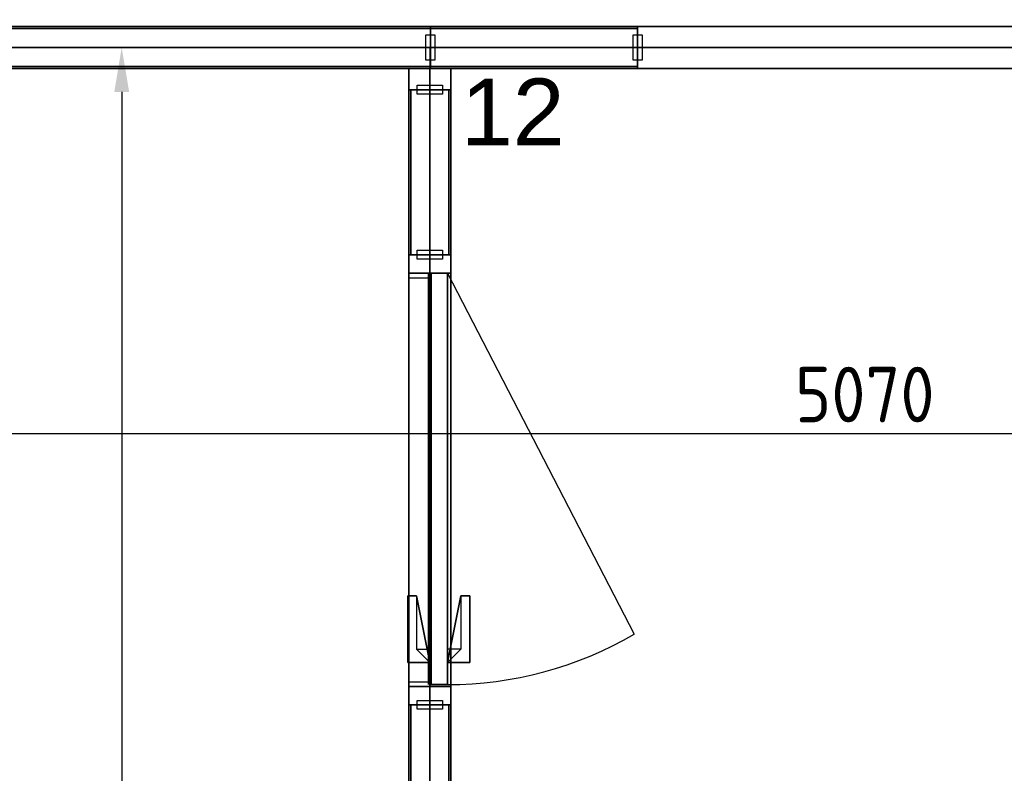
# Model space of a CAD drawing. Extents: x 3176 to 58266, y 1852 to 38199.
# Tile 230 of 256: x 49426 to 51643, y 28695 to 30391. Entities that reach past the tile are written whole.
import ezdxf
from ezdxf.enums import TextEntityAlignment as Align

# ---------------------------------------------------------------- set-up
doc = ezdxf.new("R2010")
doc.units = 0
doc.header["$LTSCALE"] = 50
doc.header["$PDSIZE"] = -5
doc.linetypes.add('HIDDEN2', pattern=[4.7625, 3.175, -1.5875])
doc.linetypes.add('Onderlegger 1e verdieping$0$stramien', pattern=[22.225, 12.7, -3.175, 3.175, -3.175])
doc.layers.get('0').update_dxf_attribs({"linetype": 'CONTINUOUS'})
doc.layers.get('DEFPOINTS').update_dxf_attribs({"linetype": 'CONTINUOUS'})
for name, color, linetype in [('AS-A38--_F----5', 2, 'CONTINUOUS'), ('AS-A38--_F---4-', 9, 'CONTINUOUS'), ('AS-A38-L_F----5', 7, 'CONTINUOUS'), ('AS-I38-E_F----5_Deuren', 7, 'CONTINUOUS'), ('AS-I38-M_F----5_Deurmodulen', 7, 'CONTINUOUS'), ('AS-I38-M_F----5_Muuraansluitingen', 7, 'CONTINUOUS'), ('AS-I38-M_F----5_Wandmodulen', 7, 'CONTINUOUS'), ('AS-L32--_F----5', 84, 'CONTINUOUS'), ('AS-L32--_F---4-', 84, 'CONTINUOUS'), ('AS-L32--_F-23--', 84, 'CONTINUOUS'), ('AS-L32--_F123--', 84, 'CONTINUOUS'), ('AS-L38--', 7, 'CONTINUOUS'), ('AS-L38--_F----5', 7, 'CONTINUOUS'), ('AS-L38--_F---4-', 7, 'CONTINUOUS'), ('AS-L38--_F-23--', 3, 'CONTINUOUS'), ('AS-L38--_F1----', 2, 'CONTINUOUS'), ('AS-L38--_F1-----', 2, 'CONTINUOUS'), ('AS-L38--_F123--', 7, 'CONTINUOUS'), ('AS-L38GL_F---4-', 2, 'CONTINUOUS'), ('AS-L38GL_F123--', 3, 'CONTINUOUS'), ('AS-M38--_F123--_Wandlengte', 1, 'CONTINUOUS'), ('AS-T38--_F----5', 7, 'CONTINUOUS'), ('IWTEKST', 2, 'CONTINUOUS')]:
    doc.layers.add(name, color=color, linetype=linetype)
doc.layers.add('AS-I38-1_F----5', color=2, linetype='CONTINUOUS', plot=False)
doc.layers.add('IWHARTWAND', color=6, linetype='CONTINUOUS', plot=False)
doc.layers.add('Onderlegger 1e verdieping$0$S-GRID', color=8, linetype='CONTINUOUS', lineweight=18)
doc.styles.get("Standard").update_dxf_attribs({"font": 'isocp.shx'})
doc.dimstyles.new('CWall_F2_Wandlengte', dxfattribs={"dimscale": 50, "dimtxt": 2.5, "dimasz": 2, "dimexe": 1, "dimexo": 1, "dimgap": 0.5, "dimtad": 1, "dimdec": 0, "dimdsep": 46, "dimtxsty": 'Standard', "dimcen": 2.5, "dimclrt": 2, "dimadec": 0, "dimazin": 0, "dimtfac": 1, "dimtdec": 0, "dimtix": 1, "dimtmove": 2, "dimatfit": 0, "dimfxl": 0, "dimtolj": 1, "dimtzin": 0, "dimarcsym": 0})
pattern_1 = [(60, (160, 370), (-43300, 25000), [300, -50000]), (60, (230, 444), (-43300, 25000), [100, -50000]), (60, (187, 470), (-43300, 25000), [100, -50000]), (150, (320, 450), (-25000, -43300), [200, -50000])]
pattern_2 = [(60, (160, 1230), (-43300, 25000), [300, -50000]), (60, (230, 1304), (-43300, 25000), [100, -50000]), (60, (187, 1330), (-43300, 25000), [100, -50000]), (150, (320, 1310), (-25000, -43300), [200, -50000])]
pattern_3 = [(0, (233.25, 1360), (29.766, 59.531), [0, -59.531])]
pattern_4 = [(60, (160, 2090), (-43300, 25000), [300, -50000]), (60, (230, 2164), (-43300, 25000), [100, -50000]), (60, (187, 2190), (-43300, 25000), [100, -50000]), (150, (320, 2170), (-25000, -43300), [200, -50000])]
pattern_5 = [(60, (110, 2090), (-43300, 25000), [300, -50000]), (60, (180, 2164), (-43300, 25000), [100, -50000]), (60, (140, 2190), (-43300, 25000), [100, -50000]), (150, (270, 2170), (-25000, -43300), [200, -50000])]
pattern_6 = [(0, (185.75, 1360), (29.766, 59.531), [0, -59.531])]
pattern_7 = [(60, (110, 1230), (-43300, 25000), [300, -50000]), (60, (180, 1304), (-43300, 25000), [100, -50000]), (60, (140, 1330), (-43300, 25000), [100, -50000]), (150, (270, 1310), (-25000, -43300), [200, -50000])]
pattern_8 = [(60, (110, 370), (-43300, 25000), [300, -50000]), (60, (180, 444), (-43300, 25000), [100, -50000]), (60, (140, 470), (-43300, 25000), [100, -50000]), (150, (270, 450), (-25000, -43300), [200, -50000])]
pattern_9 = [(60, (793, 2090), (-43300, 25000), [300, -50000]), (60, (865, 2164), (-43300, 25000), [100, -50000]), (60, (820, 2190), (-43300, 25000), [100, -50000]), (150, (955, 2170), (-25000, -43300), [200, -50000])]
pattern_10 = [(0, (868.25, 1360), (29.7656, 59.5312), [0, -59.5312])]
pattern_11 = [(60, (793, 1230), (-43300, 25000), [300, -50000]), (60, (865, 1304), (-43300, 25000), [100, -50000]), (60, (820, 1330), (-43300, 25000), [100, -50000]), (150, (955, 1310), (-25000, -43300), [200, -50000])]
pattern_12 = [(60, (793, 370), (-43300, 25000), [300, -50000]), (60, (865, 444), (-43300, 25000), [100, -50000]), (60, (820, 470), (-43300, 25000), [100, -50000]), (150, (955, 450), (-25000, -43300), [200, -50000])]
pattern_13 = [(60, (686, 370), (-43300, 25000), [300, -50000]), (60, (760, 444), (-43300, 25000), [100, -50000]), (60, (714, 470), (-43300, 25000), [100, -50000]), (150, (850, 450), (-25000, -43300), [200, -50000])]
pattern_14 = [(60, (686, 1230), (-43300, 25000), [300, -50000]), (60, (760, 1304), (-43300, 25000), [100, -50000]), (60, (714, 1330), (-43300, 25000), [100, -50000]), (150, (850, 1310), (-25000, -43300), [200, -50000])]
pattern_15 = [(0, (761, 1360), (29.7656, 59.5312), [0, -59.5312])]
pattern_16 = [(60, (686, 2090), (-43300, 25000), [300, -50000]), (60, (760, 2164), (-43300, 25000), [100, -50000]), (60, (714, 2190), (-43300, 25000), [100, -50000]), (150, (850, 2170), (-25000, -43300), [200, -50000])]

# ---------------------------------------------------------------- blocks, each defined once
blk = doc.blocks.new('Onderlegger 1e verdieping')
at = {"layer": 'Onderlegger 1e verdieping$0$S-GRID', "linetype": 'Onderlegger 1e verdieping$0$stramien'}
blk.add_line((3176.5, 30328.2), (55473.5, 30328.2), dxfattribs=at)
blk = doc.blocks.new('WandNr5o_CTA01')
at = {"layer": 'AS-T38--_F----5', "color": 0, "linetype": 'ByBlock'}
blk.add_circle((0, -18), 2.5, dxfattribs=at)
blk.add_attdef('WANDNR', text='', height=2.5, dxfattribs=at).set_placement((0, -18), align=Align.MIDDLE)
blk = doc.blocks.new('BvnAans-_CTA01')
at = {"layer": 'AS-L38--_F----5', "color": 0, "invisible_edges": 10}
blk.add_3dface([(0, 0), (1, 0), (1, 0, 1), (0, 0, 1)], dxfattribs=at)
at = {"layer": 'AS-L38--_F---4-', "invisible_edges": 10}
for points in [[(0, 0.5), (1, 0.5), (1, 0.5, 1), (0, 0.5, 1)], [(0, -0.5), (1, -0.5), (1, -0.5, 1), (0, -0.5, 1)]]:
    blk.add_3dface(points, dxfattribs=at)
at = {"layer": 'AS-L38--_F---4-'}
blk.add_3dface([(0, -0.5, 1), (0, 0.5, 1), (1, 0.5, 1), (1, -0.5, 1)], dxfattribs=at)
blk = doc.blocks.new('OndrAans_CTA01')
at = {"layer": 'AS-L38--_F----5', "color": 0, "invisible_edges": 10}
blk.add_3dface([(0, 0), (1, 0), (1, 0, 1), (0, 0, 1)], dxfattribs=at)
at = {"layer": 'AS-L38--_F---4-', "invisible_edges": 10}
for points in [[(0, 0.5), (1, 0.5), (1, 0.5, 1), (0, 0.5, 1)], [(0, -0.5), (1, -0.5), (1, -0.5, 1), (0, -0.5, 1)]]:
    blk.add_3dface(points, dxfattribs=at)
at = {"layer": 'AS-L38--_F123--', "color": 0}
blk.add_3dface([(0, -0.5), (1, -0.5), (1, 0.5), (0, 0.5)], dxfattribs=at)
blk = doc.blocks.new('Q0WDSTL-_CTA01')
at = {"layer": 'AS-L38--_F-23--'}
for p, q in [((0, 0.3), (0, 0.5)), ((0, -0.3), (0, -0.5))]:
    blk.add_line(p, q, dxfattribs=at)
at = {"layer": 'AS-L38--_F-23--', "color": 1}
blk.add_lwpolyline([(0, 0.3), (1, 0.3), (1, -0.3), (0, -0.3)], dxfattribs=at)
at = {"layer": 'AS-L38--_F1-----'}
blk.add_lwpolyline([(0, 0.5), (0, -0.5)], dxfattribs=at)
blk = doc.blocks.new('QPGLAS--_CTA01')
at = {"layer": 'AS-L38--_F----5', "color": 0}
blk.add_3dface([(0, 0), (1, 0), (1, 0, 1), (0, 0, 1)], dxfattribs=at)
at = {"layer": 'AS-L38GL_F123--'}
blk.add_line((0, 0), (1, 0), dxfattribs=at)
at = {"layer": 'AS-L38GL_F---4-'}
mesh = blk.add_polymesh((6, 3), dxfattribs=at)
for k, corner in enumerate([(1, -0.45, 1), (1, -0.45), (1, -0.45), (0, -0.45, 1), (0, -0.45), (0, -0.45), (0, 0.45, 1), (0, 0.45), (0, -0.45), (1, 0.45, 1), (1, 0.45), (1, -0.45), (1, 0.45, 1), (1, 0.45, 1), (1, -0.45, 1), (0, 0.45, 1), (0, 0.45, 1), (0, -0.45, 1)]):
    mesh.set_mesh_vertex(divmod(k, 3), corner)
blk = doc.blocks.new('O4------_CTA01')
blk.add_blockref('QPGLAS--_CTA01', (0, 0))
blk = doc.blocks.new('QWND96--_CTA01')
at = {"layer": 'AS-A38--_F----5', "extrusion": (0, -1, 0)}
h = blk.add_hatch(dxfattribs=at)
h.set_pattern_fill('GLAS2', color=256, scale=50, angle=60, style=0, pattern_type=2)
h.set_pattern_definition(pattern_1)
h.paths.add_polyline_path([(0, 60), (466.5, 60), (466.5, 940), (0, 940)])
h = blk.add_hatch(dxfattribs=at)
h.set_pattern_fill('GLAS2', color=256, scale=50, angle=60, style=0, pattern_type=2)
h.set_pattern_definition(pattern_2)
h.paths.add_polyline_path([(0, 940), (466.5, 940), (466.5, 1780), (0, 1780)])
h = blk.add_hatch(dxfattribs=at)
h.set_pattern_fill('GLAS2', color=256, scale=50, angle=60, style=0, pattern_type=2)
h.set_pattern_definition(pattern_4)
h.paths.add_polyline_path([(0, 1780), (466.5, 1780), (466.5, 2660), (0, 2660)])
h = blk.add_hatch(dxfattribs=at)
h.set_pattern_fill('DOTS', color=256, scale=37.5, style=0)
h.set_pattern_definition(pattern_3)
h.paths.add_polyline_path([(10, 950), (456.5, 950), (456.5, 1770), (10, 1770)])
at = {"layer": 'AS-A38--_F---4-', "extrusion": (0, -1, 0)}
h = blk.add_hatch(dxfattribs=at)
h.set_pattern_fill('GLAS2', color=256, scale=50, angle=60, style=0, pattern_type=2)
h.set_pattern_definition(pattern_4)
h.paths.add_polyline_path([(0, 1780), (466.5, 1780), (466.5, 2660), (0, 2660)])
h = blk.add_hatch(dxfattribs=at)
h.set_pattern_fill('GLAS2', color=256, scale=50, angle=60, style=0, pattern_type=2)
h.set_pattern_definition(pattern_2)
h.paths.add_polyline_path([(0, 940), (466.5, 940), (466.5, 1780), (0, 1780)])
h = blk.add_hatch(dxfattribs=at)
h.set_pattern_fill('GLAS2', color=256, scale=50, angle=60, style=0, pattern_type=2)
h.set_pattern_definition(pattern_1)
h.paths.add_polyline_path([(0, 60), (466.5, 60), (466.5, 940), (0, 940)])
h = blk.add_hatch(dxfattribs=at)
h.set_pattern_fill('DOTS', color=256, scale=37.5, style=0)
h.set_pattern_definition(pattern_3)
h.paths.add_polyline_path([(10, 950), (456.5, 950), (456.5, 1770), (10, 1770)])
h = blk.add_hatch(dxfattribs=at)
h.set_pattern_fill('GLAS2', color=256, scale=50, angle=60, style=0, pattern_type=2)
h.set_pattern_definition(pattern_4)
h.paths.add_polyline_path([(0, 1780), (466.5, 1780), (466.5, 2660), (0, 2660)])
h = blk.add_hatch(dxfattribs=at)
h.set_pattern_fill('GLAS2', color=256, scale=50, angle=60, style=0, pattern_type=2)
h.set_pattern_definition(pattern_2)
h.paths.add_polyline_path([(0, 940), (466.5, 940), (466.5, 1780), (0, 1780)])
h = blk.add_hatch(dxfattribs=at)
h.set_pattern_fill('GLAS2', color=256, scale=50, angle=60, style=0, pattern_type=2)
h.set_pattern_definition(pattern_1)
h.paths.add_polyline_path([(0, 60), (466.5, 60), (466.5, 940), (0, 940)])
h = blk.add_hatch(dxfattribs=at)
h.set_pattern_fill('DOTS', color=256, scale=37.5, style=0)
h.set_pattern_definition(pattern_3)
h.paths.add_polyline_path([(10, 950), (456.5, 950), (456.5, 1770), (10, 1770)])
at = {"layer": 'DEFPOINTS'}
blk.add_point((0, 0, 2700), dxfattribs=at)
at = {"layer": 'AS-L38--', "yscale": 95}
for name, p, xscale, zscale in [('BvnAans-_CTA01', (0, 0, 2660), 466.5, 40), ('OndrAans_CTA01', (0, 0), 466.5, 60), ('Q0WDSTL-_CTA01', (0, 0), 10, 10), ('O4------_CTA01', (0, 0, 1780), 466.5, 880), ('O4------_CTA01', (0, 0, 940), 466.5, 840), ('O4------_CTA01', (0, 0, 60), 466.5, 880)]:
    blk.add_blockref(name, p, dxfattribs=dict(at, xscale=xscale, zscale=zscale))
at = {"layer": 'AS-L38--', "xscale": 10, "yscale": 95, "zscale": 10, "rotation": 180}
blk.add_blockref('Q0WDSTL-_CTA01', (466.5, 0), dxfattribs=at)
at = {"layer": 'AS-I38-1_F----5', "extrusion": (0, -1, 0)}
blk.add_text('2', height=90, dxfattribs=at).set_placement((40, 130))
at = {"layer": 'AS-I38-M_F----5_Wandmodulen', "extrusion": (0, -1, 0)}
blk.add_text('GH', height=125, rotation=90, dxfattribs=at).set_placement((233.2, 2750), align=Align.MIDDLE_LEFT)
blk = doc.blocks.new('QWND97--_CTA01')
at = {"layer": 'AS-A38--_F----5', "extrusion": (0, -1, 0)}
h = blk.add_hatch(dxfattribs=at)
h.set_pattern_fill('GLAS2', color=256, scale=50, angle=60, style=0, pattern_type=2)
h.set_pattern_definition(pattern_5)
h.paths.add_polyline_path([(0, 1780), (371.5, 1780), (371.5, 2660), (0, 2660)])
h = blk.add_hatch(dxfattribs=at)
h.set_pattern_fill('GLAS2', color=256, scale=50, angle=60, style=0, pattern_type=2)
h.set_pattern_definition(pattern_7)
h.paths.add_polyline_path([(0, 940), (371.5, 940), (371.5, 1780), (0, 1780)])
h = blk.add_hatch(dxfattribs=at)
h.set_pattern_fill('GLAS2', color=256, scale=50, angle=60, style=0, pattern_type=2)
h.set_pattern_definition(pattern_8)
h.paths.add_polyline_path([(0, 60), (371.5, 60), (371.5, 940), (0, 940)])
h = blk.add_hatch(dxfattribs=at)
h.set_pattern_fill('DOTS', color=256, scale=37.5, style=0)
h.set_pattern_definition(pattern_6)
h.paths.add_polyline_path([(10, 950), (361.5, 950), (361.5, 1770), (10, 1770)])
at = {"layer": 'AS-A38--_F---4-', "extrusion": (0, -1, 0)}
h = blk.add_hatch(dxfattribs=at)
h.set_pattern_fill('GLAS2', color=256, scale=50, angle=60, style=0, pattern_type=2)
h.set_pattern_definition(pattern_5)
h.paths.add_polyline_path([(0, 1780), (371.5, 1780), (371.5, 2660), (0, 2660)])
h = blk.add_hatch(dxfattribs=at)
h.set_pattern_fill('GLAS2', color=256, scale=50, angle=60, style=0, pattern_type=2)
h.set_pattern_definition(pattern_7)
h.paths.add_polyline_path([(0, 940), (371.5, 940), (371.5, 1780), (0, 1780)])
h = blk.add_hatch(dxfattribs=at)
h.set_pattern_fill('GLAS2', color=256, scale=50, angle=60, style=0, pattern_type=2)
h.set_pattern_definition(pattern_8)
h.paths.add_polyline_path([(0, 60), (371.5, 60), (371.5, 940), (0, 940)])
h = blk.add_hatch(dxfattribs=at)
h.set_pattern_fill('DOTS', color=256, scale=37.5, style=0)
h.set_pattern_definition(pattern_6)
h.paths.add_polyline_path([(10, 950), (361.5, 950), (361.5, 1770), (10, 1770)])
h = blk.add_hatch(dxfattribs=at)
h.set_pattern_fill('GLAS2', color=256, scale=50, angle=60, style=0, pattern_type=2)
h.set_pattern_definition(pattern_5)
h.paths.add_polyline_path([(0, 1780), (371.5, 1780), (371.5, 2660), (0, 2660)])
h = blk.add_hatch(dxfattribs=at)
h.set_pattern_fill('GLAS2', color=256, scale=50, angle=60, style=0, pattern_type=2)
h.set_pattern_definition(pattern_7)
h.paths.add_polyline_path([(0, 940), (371.5, 940), (371.5, 1780), (0, 1780)])
h = blk.add_hatch(dxfattribs=at)
h.set_pattern_fill('GLAS2', color=256, scale=50, angle=60, style=0, pattern_type=2)
h.set_pattern_definition(pattern_8)
h.paths.add_polyline_path([(0, 60), (371.5, 60), (371.5, 940), (0, 940)])
h = blk.add_hatch(dxfattribs=at)
h.set_pattern_fill('DOTS', color=256, scale=37.5, style=0)
h.set_pattern_definition(pattern_6)
h.paths.add_polyline_path([(10, 950), (361.5, 950), (361.5, 1770), (10, 1770)])
at = {"layer": 'DEFPOINTS'}
blk.add_point((0, 0, 2700), dxfattribs=at)
at = {"layer": 'AS-L38--', "yscale": 95}
for name, p, xscale, zscale in [('BvnAans-_CTA01', (0, 0, 2660), 371.5, 40), ('OndrAans_CTA01', (0, 0), 371.5, 60), ('Q0WDSTL-_CTA01', (0, 0), 10, 10), ('O4------_CTA01', (0, 0, 940), 371.5, 840), ('O4------_CTA01', (0, 0, 1780), 371.5, 880), ('O4------_CTA01', (0, 0, 60), 371.5, 880)]:
    blk.add_blockref(name, p, dxfattribs=dict(at, xscale=xscale, zscale=zscale))
at = {"layer": 'AS-L38--', "xscale": 10, "yscale": 95, "zscale": 10, "rotation": 180}
blk.add_blockref('Q0WDSTL-_CTA01', (371.5, 0), dxfattribs=at)
at = {"layer": 'AS-I38-1_F----5', "extrusion": (0, -1, 0)}
blk.add_text('1', height=90, dxfattribs=at).set_placement((40, 130))
at = {"layer": 'AS-I38-M_F----5_Wandmodulen', "extrusion": (0, -1, 0)}
blk.add_text('GH', height=125, rotation=90, dxfattribs=at).set_placement((185.8, 2750), align=Align.MIDDLE_LEFT)
blk = doc.blocks.new('QSRT13--_CTA01')
at = {"layer": 'AS-L38--_F----5', "linetype": 'HIDDEN2'}
blk.add_line((0, 0), (0, 0, 2700), dxfattribs=at)
at = {"layer": 'AS-L38--_F----5', "invisible_edges": 4}
for points in [[(47.5, 0), (47.5, 0, 60), (95, 0, 60), (95, 0)], [(47.5, 0, 2660), (47.5, 0, 2700), (95, 0, 2700), (95, 0, 2660)]]:
    blk.add_3dface(points, dxfattribs=at)
at = {"layer": 'AS-L38--_F----5'}
blk.add_3dface([(47.5, 0, 60), (47.5, 0, 2660), (95, 0, 2660), (95, 0, 60)], dxfattribs=at)
at = {"layer": 'AS-L38--_F---4-', "invisible_edges": 4}
for points in [[(95, 47.5), (95, 47.5, 60), (47.5, 47.5, 60), (47.5, 47.5)], [(95, 47.5, 2660), (95, 47.5, 2700), (47.5, 47.5, 2700), (47.5, 47.5, 2660)], [(47.5, -47.5), (47.5, -47.5, 60), (95, -47.5, 60), (95, -47.5)], [(47.5, -47.5, 2660), (47.5, -47.5, 2700), (95, -47.5, 2700), (95, -47.5, 2660)]]:
    blk.add_3dface(points, dxfattribs=at)
at = {"layer": 'AS-L38--_F---4-'}
for points in [[(95, 47.5, 60), (95, 47.5, 2660), (47.5, 47.5, 2660), (47.5, 47.5, 60)], [(47.5, 47.5), (47.5, 47.5, 60), (47.5, -47.5, 60), (47.5, -47.5)], [(47.5, 47.5, 60), (47.5, 47.5, 2660), (47.5, -47.5, 2660), (47.5, -47.5, 60)], [(47.5, 47.5, 2660), (47.5, 47.5, 2700), (47.5, -47.5, 2700), (47.5, -47.5, 2660)], [(95, 47.5, 2700), (47.5, 47.5, 2700), (47.5, -47.5, 2700), (95, -47.5, 2700)], [(47.5, -47.5, 60), (47.5, -47.5, 2660), (95, -47.5, 2660), (95, -47.5, 60)]]:
    blk.add_3dface(points, dxfattribs=at)
at = {"layer": 'AS-L38--_F123--'}
blk.add_lwpolyline([(95, 47.5), (47.5, 47.5), (47.5, -47.5), (95, -47.5)], dxfattribs=at)
at = {"layer": 'DEFPOINTS'}
blk.add_point((0, 0, 2700), dxfattribs=at)
at = {"layer": 'AS-L38--', "xscale": 10, "yscale": 95, "zscale": 10, "rotation": 180}
blk.add_blockref('Q0WDSTL-_CTA01', (95, 0), dxfattribs=at)
at = {"layer": 'AS-I38-M_F----5_Muuraansluitingen', "extrusion": (0, -1, 0)}
blk.add_text('D12', height=125, rotation=90, dxfattribs=at).set_placement((0, 2750), align=Align.MIDDLE_LEFT)
blk = doc.blocks.new('3ADRDRP-_CTA01')
at = {"layer": 'AS-L38--_F----5', "color": 0}
blk.add_3dface([(0, 0), (1, 0), (1, 0, 1), (0, 0, 1)], dxfattribs=at)
at = {"layer": 'AS-L38--_F---4-'}
mesh = blk.add_polymesh((6, 3), dxfattribs=at)
for k, corner in enumerate([(1, -0.5, 1), (1, -0.5), (1, -0.5), (0, -0.5, 1), (0, -0.5), (0, -0.5), (0, 0.5, 1), (0, 0.5), (0, -0.5), (1, 0.5, 1), (1, 0.5), (1, -0.5), (1, 0.5, 1), (1, 0.5, 1), (1, -0.5, 1), (0, 0.5, 1), (0, 0.5, 1), (0, -0.5, 1)]):
    mesh.set_mesh_vertex(divmod(k, 3), corner)
blk = doc.blocks.new('Q0DRSTL-_CTA01')
at = {"layer": 'AS-L38--_F----5', "color": 0}
blk.add_3dface([(0, 0), (1, 0), (1, 0, 1), (0, 0, 1)], dxfattribs=at)
at = {"layer": 'AS-L38--_F-23--', "color": 0}
for p, q in [((0, 0.5), (0, 0.3)), ((1, 0.5), (1, 0)), ((1, 0), (1.25, 0)), ((0, -0.5), (0, -0.3))]:
    blk.add_line(p, q, dxfattribs=at)
for points in [[(1, 0.5), (0, 0.5)], [(0, -0.5), (1.25, -0.5), (1.25, 0)]]:
    blk.add_lwpolyline(points, dxfattribs=at)
at = {"layer": 'AS-L38--_F1----', "color": 0}
blk.add_lwpolyline([(0, -0.5), (1, -0.5), (1, 0.5), (0, 0.5)], close=True, dxfattribs=at)
at = {"layer": 'AS-L38--_F---4-'}
mesh = blk.add_polymesh((6, 3), dxfattribs=at)
for k, corner in enumerate([(1, -0.5, 1), (1, -0.5), (1, -0.5), (0, -0.5, 1), (0, -0.5), (0, -0.5), (0, 0.5, 1), (0, 0.5), (0, -0.5), (1, 0.5, 1), (1, 0.5), (1, -0.5), (1, 0.5, 1), (1, 0.5, 1), (1, -0.5, 1), (0, 0.5, 1), (0, 0.5, 1), (0, -0.5, 1)]):
    mesh.set_mesh_vertex(divmod(k, 3), corner)
blk = doc.blocks.new('ddch1---_CTA01')
at = {"layer": 'AS-L32--_F----5', "color": 1}
for p, q in [((0, 0.075), (1, 0.075, 0.5)), ((1, 0.075, 0.5), (0, 0.075, 1))]:
    blk.add_line(p, q, dxfattribs=at)
at = {"layer": 'AS-L32--_F----5', "color": 1, "linetype": 'HIDDEN2'}
for p, q in [((0, -0.075), (1, -0.075, 0.5)), ((1, -0.075, 0.5), (0, -0.075, 1))]:
    blk.add_line(p, q, dxfattribs=at)
at = {"layer": 'AS-L32--_F----5'}
blk.add_3dface([(0, 0), (0, 0, 1), (1, 0, 1), (1, 0)], dxfattribs=at)
at = {"layer": 'AS-L32--_F---4-'}
for points in [[(0, 1), (0, 1, 1), (1, 1, 1), (1, 1)], [(0, 1), (0, 0), (0, 0, 1), (0, 1, 1)], [(0, 0, 1), (0, 1, 1), (1, 1, 1), (1, 0, 1)], [(1, 1, 1), (1, 0, 1), (1, 0), (1, 1)], [(0, 0), (0, 0, 1), (1, 0, 1), (1, 0)]]:
    blk.add_3dface(points, dxfattribs=at)
at = {"layer": 'AS-L32--_F123--', "color": 1}
blk.add_line((0, 1), (0.8776, 11.4994), dxfattribs=at)
at = {"layer": 'AS-L32--_F123--'}
for p, q in [((1, 1), (0, 1)), ((0, 1), (0, 0)), ((1, 0), (1, 1)), ((0, 0), (1, 0))]:
    blk.add_line(p, q, dxfattribs=at)
at = {"layer": 'AS-L32--_F123--', "color": 1}
blk.add_ellipse((0, 1), major_axis=(0, 21.9), ratio=0.045662, start_param=-1.570796, end_param=-1.070796, dxfattribs=at)
at = {"layer": 'DEFPOINTS'}
blk.add_point((0, 0), dxfattribs=at)
blk.add_point((0, 0), dxfattribs=at)
blk = doc.blocks.new('KlnkRcht_CTA01')
at = {"layer": 'AS-L32--_F----5'}
blk.add_polyline3d([(-0.5, 0, -0.5), (0.5, 0, -0.5), (0.5, 0, 0.5), (-0.5, 0, 0.5)], close=True, dxfattribs=at)
at = {"layer": 'AS-L32--_F-23--'}
for p, q in [((0.3, -0.6, -0.5), (0.3, 0, -0.5)), ((0.5, 0, -0.5), (0.5, -1, -0.5)), ((-0.5, -1, -0.5), (-0.5, -0.6, -0.5)), ((-0.5, -0.6, -0.5), (0.3, -0.6, -0.5)), ((0.5, -1, -0.5), (-0.5, -1, -0.5))]:
    blk.add_line(p, q, dxfattribs=at)
at = {"layer": 'AS-L32--_F---4-'}
mesh = blk.add_polyface(dxfattribs=at)
corners = [(0.5, 0, -0.5), (0.5, -1, -0.5), (-0.5, -1, -0.5), (-0.5, -0.6, -0.5), (0.3, -0.6, -0.5), (0.3, 0, -0.5), (0.5, 0, 0.5), (0.5, -1, 0.5), (-0.5, -1, 0.5), (-0.5, -0.6, 0.5), (0.3, -0.6, 0.5), (0.3, 0, 0.5)]
mesh.append_faces([[corners[k] for k in face] for face in [(0, 1, 7, 6), (1, 2, 8, 7), (2, 3, 9, 8)]])
mesh.append_faces([[corners[k] for k in face] for face in [(6, 10, 11)]], dxfattribs={"vtx0": -1})
mesh.append_faces([[corners[k] for k in face] for face in [(6, 9, 10)]], dxfattribs={"vtx0": -1, "vtx2": -1})
mesh.append_faces([[corners[k] for k in face] for face in [(6, 7, 8, 9)]], dxfattribs={"vtx3": -1})
blk = doc.blocks.new('QDR-13--_CTA01')
at = {"layer": 'DEFPOINTS'}
blk.add_point((0, 0, 2700), dxfattribs=at)
at = {"layer": 'AS-L38--'}
for name, p, xscale, yscale, zscale in [('ddch1---_CTA01', (41.5, 0, 10), 926, 40, 2585), ('KlnkRcht_CTA01', (842.5, 40, 1050), 150, -50, 20), ('BvnAans-_CTA01', (0, 0, 2660), 1013, 95, 40), ('Q0WDSTL-_CTA01', (0, 0), 10, 95, 10), ('3ADRDRP-_CTA01', (0, 0, 2595), 1013, 95, 65), ('Q0DRSTL-_CTA01', (0, 0), 41.5, 95, 2595), ('Q0DRSTL-_CTA01', (1013, 0), -41.5, 95, 2595), ('KlnkRcht_CTA01', (842.5, 0, 1050), 150, 50, 20)]:
    blk.add_blockref(name, p, dxfattribs=dict(at, xscale=xscale, yscale=yscale, zscale=zscale))
at = {"layer": 'AS-L38--', "xscale": 10, "yscale": 95, "zscale": 10, "rotation": 180}
blk.add_blockref('Q0WDSTL-_CTA01', (1013, 0), dxfattribs=at)
at = {"layer": 'AS-I38-E_F----5_Deuren', "extrusion": (0, -1, 0)}
blk.add_text('926x2585', height=90, dxfattribs=at).set_placement((959, 175), align=Align.BOTTOM_RIGHT)
at = {"layer": 'AS-I38-M_F----5_Deurmodulen', "extrusion": (0, -1, 0)}
blk.add_text('DA', height=125, rotation=90, dxfattribs=at).set_placement((506.5, 2750), align=Align.MIDDLE_LEFT)
blk = doc.blocks.new('D1------_CTA01')
at = {"layer": 'AS-L38--_F----5', "color": 0}
blk.add_3dface([(0, 0), (1, 0), (1, 0, 1), (0, 0, 1)], dxfattribs=at)
at = {"layer": 'AS-L38--_F---4-'}
for points in [[(0, 0.5), (1, 0.5), (1, 0.5, 1), (0, 0.5, 1)], [(0, -0.5), (1, -0.5), (1, -0.5, 1), (0, -0.5, 1)]]:
    blk.add_3dface(points, dxfattribs=at)
blk = doc.blocks.new('QWND63--_CTA01')
at = {"layer": 'AS-A38--_F----5', "extrusion": (0, -1, 0)}
h = blk.add_hatch(dxfattribs=at)
h.set_pattern_fill('CROSS', color=256, scale=5, style=0)
h.set_pattern_definition([(0, (1024.875, 1150), (31.75, 31.75), [15.875, -47.625]), (90, (1032.812, 1142.062), (-31.75, 31.75), [15.875, -47.625])])
h.paths.add_polyline_path([(0, 940), (1366.5, 940), (1366.5, 1780)])
h = blk.add_hatch(dxfattribs=at)
h.set_pattern_fill('BRASS', color=256, scale=50, style=0)
h.set_pattern_definition([(0, (341.62, 1570), (0, 317.5), []), (0, (341.62, 1728.75), (0, 317.5), [158.75, -79.375])])
h.paths.add_polyline_path([(0, 940), (1366.5, 1780), (0, 1780)])
at = {"layer": 'AS-A38--_F---4-', "extrusion": (0, -1, 0)}
h = blk.add_hatch(dxfattribs=at)
h.set_pattern_fill('CROSS', color=256, scale=5, style=0)
h.set_pattern_definition([(0, (683.25, 1360), (31.75, 31.75), [15.875, -47.625]), (90, (691.188, 1352.062), (-31.75, 31.75), [15.875, -47.625])])
h.paths.add_polyline_path([(0, 940), (1366.5, 940), (1366.5, 1780), (0, 1780)])
h = blk.add_hatch(dxfattribs=at)
h.set_pattern_fill('BRASS', color=256, scale=50, style=0)
h.set_pattern_definition([(0, (683.25, 1360), (0, 317.5), []), (0, (683.25, 1518.75), (0, 317.5), [158.75, -79.375])])
h.paths.add_polyline_path([(0, 940), (1366.5, 940), (1366.5, 1780), (0, 1780)])
at = {"layer": 'AS-A38-L_F----5', "extrusion": (0, -1, 0)}
blk.add_line((0, 0, 940), (1366.5, 0, 1780), dxfattribs=at)
at = {"layer": 'DEFPOINTS'}
blk.add_point((0, 0, 2700), dxfattribs=at)
at = {"layer": 'AS-L38--', "yscale": 95}
for name, p, xscale, zscale in [('BvnAans-_CTA01', (0, 0, 2660), 1366.5, 40), ('OndrAans_CTA01', (0, 0), 1366.5, 60), ('Q0WDSTL-_CTA01', (0, 0), 10, 10), ('D1------_CTA01', (0, 0, 1780), 1366.5, 880), ('D1------_CTA01', (0, 0, 940), 1366.5, 840), ('D1------_CTA01', (0, 0, 60), 1366.5, 880)]:
    blk.add_blockref(name, p, dxfattribs=dict(at, xscale=xscale, zscale=zscale))
at = {"layer": 'AS-L38--', "xscale": 10, "yscale": 95, "zscale": 10, "rotation": 180}
blk.add_blockref('Q0WDSTL-_CTA01', (1366.5, 0), dxfattribs=at)
at = {"layer": 'AS-I38-1_F----5', "extrusion": (0, -1, 0)}
blk.add_text('3', height=90, dxfattribs=at).set_placement((40, 130))
at = {"layer": 'AS-I38-M_F----5_Wandmodulen', "extrusion": (0, -1, 0)}
blk.add_text('AH-Z2', height=125, rotation=90, dxfattribs=at).set_placement((683.2, 2750), align=Align.MIDDLE_LEFT)
blk = doc.blocks.new('*D256')
at = {"layer": 'AS-M38--_F123--_Wandlengte', "color": 0, "lineweight": -2}
for p, q in [((50299.6, 30328.2), (49605.8, 30328.2)), ((49655.8, 30228.2), (49655.8, 26762.2)), ((50299.6, 26662.2), (49605.8, 26662.2))]:
    blk.add_line(p, q, dxfattribs=at)
at = {"layer": 'AS-M38--_F123--_Wandlengte', "color": 0}
for points in [[(49639.1, 30228.2), (49672.5, 30228.2), (49655.8, 30328.2)], [(49639.1, 26762.2), (49672.5, 26762.2), (49655.8, 26662.2)]]:
    blk.add_solid(points, dxfattribs=at)
at = {"layer": 'DEFPOINTS', "color": 0}
for p in [(50349.6, 30328.2), (49655.8, 26662.2), (50349.6, 26662.2)]:
    blk.add_point(p, dxfattribs=at)
at = {"layer": 'AS-M38--_F123--_Wandlengte', "color": 2, "insert": (49542.2, 28009.1), "char_height": 125, "attachment_point": 5, "rotation": 90}
blk.add_mtext('\\A1;3666', dxfattribs=at)
blk = doc.blocks.new('QWND44--_CTA01')
at = {"layer": 'AS-A38--_F----5', "extrusion": (0, -1, 0)}
h = blk.add_hatch(dxfattribs=at)
h.set_pattern_fill('GLAS2', color=256, scale=50, angle=60, style=0, pattern_type=2)
h.set_pattern_definition(pattern_9)
h.paths.add_polyline_path([(0, 1780), (1736.5, 1780), (1736.5, 2660), (0, 2660)])
h = blk.add_hatch(dxfattribs=at)
h.set_pattern_fill('GLAS2', color=256, scale=50, angle=60, style=0, pattern_type=2)
h.set_pattern_definition(pattern_11)
h.paths.add_polyline_path([(0, 940), (1736.5, 940), (1736.5, 1780), (0, 1780)])
h = blk.add_hatch(dxfattribs=at)
h.set_pattern_fill('GLAS2', color=256, scale=50, angle=60, style=0, pattern_type=2)
h.set_pattern_definition(pattern_12)
h.paths.add_polyline_path([(0, 60), (1736.5, 60), (1736.5, 940), (0, 940)])
h = blk.add_hatch(dxfattribs=at)
h.set_pattern_fill('DOTS', color=256, scale=37.5, style=0)
h.set_pattern_definition(pattern_10)
h.paths.add_polyline_path([(10, 950), (1726.5, 950), (1726.5, 1770), (10, 1770)])
at = {"layer": 'AS-A38--_F---4-', "extrusion": (0, -1, 0)}
h = blk.add_hatch(dxfattribs=at)
h.set_pattern_fill('GLAS2', color=256, scale=50, angle=60, style=0, pattern_type=2)
h.set_pattern_definition(pattern_9)
h.paths.add_polyline_path([(0, 1780), (1736.5, 1780), (1736.5, 2660), (0, 2660)])
h = blk.add_hatch(dxfattribs=at)
h.set_pattern_fill('GLAS2', color=256, scale=50, angle=60, style=0, pattern_type=2)
h.set_pattern_definition(pattern_11)
h.paths.add_polyline_path([(0, 940), (1736.5, 940), (1736.5, 1780), (0, 1780)])
h = blk.add_hatch(dxfattribs=at)
h.set_pattern_fill('GLAS2', color=256, scale=50, angle=60, style=0, pattern_type=2)
h.set_pattern_definition(pattern_12)
h.paths.add_polyline_path([(0, 60), (1736.5, 60), (1736.5, 940), (0, 940)])
h = blk.add_hatch(dxfattribs=at)
h.set_pattern_fill('DOTS', color=256, scale=37.5, style=0)
h.set_pattern_definition(pattern_10)
h.paths.add_polyline_path([(10, 950), (1726.5, 950), (1726.5, 1770), (10, 1770)])
h = blk.add_hatch(dxfattribs=at)
h.set_pattern_fill('GLAS2', color=256, scale=50, angle=60, style=0, pattern_type=2)
h.set_pattern_definition(pattern_9)
h.paths.add_polyline_path([(0, 1780), (1736.5, 1780), (1736.5, 2660), (0, 2660)])
h = blk.add_hatch(dxfattribs=at)
h.set_pattern_fill('GLAS2', color=256, scale=50, angle=60, style=0, pattern_type=2)
h.set_pattern_definition(pattern_11)
h.paths.add_polyline_path([(0, 940), (1736.5, 940), (1736.5, 1780), (0, 1780)])
h = blk.add_hatch(dxfattribs=at)
h.set_pattern_fill('GLAS2', color=256, scale=50, angle=60, style=0, pattern_type=2)
h.set_pattern_definition(pattern_12)
h.paths.add_polyline_path([(0, 60), (1736.5, 60), (1736.5, 940), (0, 940)])
h = blk.add_hatch(dxfattribs=at)
h.set_pattern_fill('DOTS', color=256, scale=37.5, style=0)
h.set_pattern_definition(pattern_10)
h.paths.add_polyline_path([(10, 950), (1726.5, 950), (1726.5, 1770), (10, 1770)])
at = {"layer": 'DEFPOINTS'}
blk.add_point((0, 0, 2700), dxfattribs=at)
at = {"layer": 'AS-L38--', "yscale": 95}
for name, p, xscale, zscale in [('BvnAans-_CTA01', (0, 0, 2660), 1736.5, 40), ('OndrAans_CTA01', (0, 0), 1736.5, 60), ('Q0WDSTL-_CTA01', (0, 0), 10, 10), ('O4------_CTA01', (0, 0, 940), 1736.5, 840), ('O4------_CTA01', (0, 0, 1780), 1736.5, 880), ('O4------_CTA01', (0, 0, 60), 1736.5, 880)]:
    blk.add_blockref(name, p, dxfattribs=dict(at, xscale=xscale, zscale=zscale))
at = {"layer": 'AS-L38--', "xscale": 10, "yscale": 95, "zscale": 10, "rotation": 180}
blk.add_blockref('Q0WDSTL-_CTA01', (1736.5, 0), dxfattribs=at)
at = {"layer": 'AS-I38-1_F----5', "extrusion": (0, -1, 0)}
blk.add_text('3', height=90, dxfattribs=at).set_placement((40, 130))
at = {"layer": 'AS-I38-M_F----5_Wandmodulen', "extrusion": (0, -1, 0)}
blk.add_text('GH', height=125, rotation=90, dxfattribs=at).set_placement((868.2, 2750), align=Align.MIDDLE_LEFT)
blk = doc.blocks.new('QWND5---_CTA01')
at = {"layer": 'AS-A38--_F----5', "extrusion": (0, -1, 0)}
h = blk.add_hatch(dxfattribs=at)
h.set_pattern_fill('GLAS2', color=256, scale=50, angle=60, style=0, pattern_type=2)
h.set_pattern_definition(pattern_13)
h.paths.add_polyline_path([(0, 60), (1522, 60), (1522, 940), (0, 940)])
h = blk.add_hatch(dxfattribs=at)
h.set_pattern_fill('GLAS2', color=256, scale=50, angle=60, style=0, pattern_type=2)
h.set_pattern_definition(pattern_14)
h.paths.add_polyline_path([(0, 940), (1522, 940), (1522, 1780), (0, 1780)])
h = blk.add_hatch(dxfattribs=at)
h.set_pattern_fill('GLAS2', color=256, scale=50, angle=60, style=0, pattern_type=2)
h.set_pattern_definition(pattern_16)
h.paths.add_polyline_path([(0, 1780), (1522, 1780), (1522, 2660), (0, 2660)])
h = blk.add_hatch(dxfattribs=at)
h.set_pattern_fill('DOTS', color=256, scale=37.5, style=0)
h.set_pattern_definition(pattern_15)
h.paths.add_polyline_path([(10, 950), (1512, 950), (1512, 1770), (10, 1770)])
at = {"layer": 'AS-A38--_F---4-', "extrusion": (0, -1, 0)}
h = blk.add_hatch(dxfattribs=at)
h.set_pattern_fill('GLAS2', color=256, scale=50, angle=60, style=0, pattern_type=2)
h.set_pattern_definition(pattern_13)
h.paths.add_polyline_path([(0, 60), (1522, 60), (1522, 940), (0, 940)])
h = blk.add_hatch(dxfattribs=at)
h.set_pattern_fill('GLAS2', color=256, scale=50, angle=60, style=0, pattern_type=2)
h.set_pattern_definition(pattern_14)
h.paths.add_polyline_path([(0, 940), (1522, 940), (1522, 1780), (0, 1780)])
h = blk.add_hatch(dxfattribs=at)
h.set_pattern_fill('GLAS2', color=256, scale=50, angle=60, style=0, pattern_type=2)
h.set_pattern_definition(pattern_16)
h.paths.add_polyline_path([(0, 1780), (1522, 1780), (1522, 2660), (0, 2660)])
h = blk.add_hatch(dxfattribs=at)
h.set_pattern_fill('DOTS', color=256, scale=37.5, style=0)
h.set_pattern_definition(pattern_15)
h.paths.add_polyline_path([(10, 950), (1512, 950), (1512, 1770), (10, 1770)])
h = blk.add_hatch(dxfattribs=at)
h.set_pattern_fill('GLAS2', color=256, scale=50, angle=60, style=0, pattern_type=2)
h.set_pattern_definition(pattern_13)
h.paths.add_polyline_path([(0, 60), (1522, 60), (1522, 940), (0, 940)])
h = blk.add_hatch(dxfattribs=at)
h.set_pattern_fill('GLAS2', color=256, scale=50, angle=60, style=0, pattern_type=2)
h.set_pattern_definition(pattern_14)
h.paths.add_polyline_path([(0, 940), (1522, 940), (1522, 1780), (0, 1780)])
h = blk.add_hatch(dxfattribs=at)
h.set_pattern_fill('GLAS2', color=256, scale=50, angle=60, style=0, pattern_type=2)
h.set_pattern_definition(pattern_16)
h.paths.add_polyline_path([(0, 1780), (1522, 1780), (1522, 2660), (0, 2660)])
h = blk.add_hatch(dxfattribs=at)
h.set_pattern_fill('DOTS', color=256, scale=37.5, style=0)
h.set_pattern_definition(pattern_15)
h.paths.add_polyline_path([(10, 950), (1512, 950), (1512, 1770), (10, 1770)])
at = {"layer": 'DEFPOINTS'}
blk.add_point((0, 0, 2700), dxfattribs=at)
at = {"layer": 'AS-L38--', "yscale": 95}
for name, p, xscale, zscale in [('BvnAans-_CTA01', (0, 0, 2660), 1522, 40), ('OndrAans_CTA01', (0, 0), 1522, 60), ('Q0WDSTL-_CTA01', (0, 0), 10, 10), ('O4------_CTA01', (0, 0, 1780), 1522, 880), ('O4------_CTA01', (0, 0, 940), 1522, 840), ('O4------_CTA01', (0, 0, 60), 1522, 880)]:
    blk.add_blockref(name, p, dxfattribs=dict(at, xscale=xscale, zscale=zscale))
at = {"layer": 'AS-L38--', "xscale": 10, "yscale": 95, "zscale": 10, "rotation": 180}
blk.add_blockref('Q0WDSTL-_CTA01', (1522, 0), dxfattribs=at)
at = {"layer": 'AS-I38-1_F----5', "extrusion": (0, -1, 0)}
blk.add_text('1', height=90, dxfattribs=at).set_placement((40, 130))
at = {"layer": 'AS-I38-M_F----5_Wandmodulen', "extrusion": (0, -1, 0)}
blk.add_text('GH', height=125, rotation=90, dxfattribs=at).set_placement((761, 2750), align=Align.MIDDLE_LEFT)
blk = doc.blocks.new('*D347')
at = {"layer": 'AS-M38--_F123--_Wandlengte', "color": 0, "lineweight": -2}
for p, q in [((48793.6, 30278.2), (48793.6, 29409.6)), ((53863.6, 30278.2), (53863.6, 29409.6)), ((48893.6, 29459.6), (53763.6, 29459.6))]:
    blk.add_line(p, q, dxfattribs=at)
at = {"layer": 'AS-M38--_F123--_Wandlengte', "color": 0}
for points in [[(48893.6, 29476.3), (48893.6, 29443), (48793.6, 29459.6)], [(53763.6, 29476.3), (53763.6, 29443), (53863.6, 29459.6)]]:
    blk.add_solid(points, dxfattribs=at)
at = {"layer": 'DEFPOINTS', "color": 0}
for p in [(48793.6, 30328.2), (53863.6, 30328.2), (53863.6, 29459.6)]:
    blk.add_point(p, dxfattribs=at)
at = {"layer": 'AS-M38--_F123--_Wandlengte', "color": 2, "insert": (51328.6, 29547.1), "char_height": 125, "attachment_point": 5}
blk.add_mtext('\\A1;5070', dxfattribs=at)

msp = doc.modelspace()

# ---------------------------------------------------------------- linework, layer by layer
at = {"layer": 'IWHARTWAND'}
for p, q in [((48793.6, 30328.2), (53806.6, 30328.2)), ((50349.6, 30328.2), (50349.6, 26662.2))]:
    msp.add_line(p, q, dxfattribs=at)

# ---------------------------------------------------------------- block references
msp.add_blockref('Onderlegger 1e verdieping', (0, 0))
at = {"layer": 'AS-L38--', "rotation": 270}
for name, p in [('QSRT13--_CTA01', (50349.6, 30328.2)), ('QWND97--_CTA01', (50349.6, 30233.2)), ('QDR-13--_CTA01', (50349.6, 29861.7)), ('QWND44--_CTA01', (50349.6, 28848.7))]:
    msp.add_blockref(name, p, dxfattribs=at)
at = {"layer": 'AS-L38--'}
for name, p in [('QWND5---_CTA01', (48828.6, 30328.2)), ('QWND96--_CTA01', (50350.6, 30328.2)), ('QWND63--_CTA01', (50817.1, 30328.2))]:
    msp.add_blockref(name, p, dxfattribs=at)
at = {"layer": 'AS-L38--', "extrusion": (0, -1, 0)}
ref = msp.add_blockref('WandNr5o_CTA01', (51500.3, -100, -30328.2), dxfattribs=dict(at, xscale=50, yscale=50, zscale=50))
ref.add_attrib('WANDNR', '13', dxfattribs={"layer": 'AS-T38--_F----5', "color": 0, "linetype": 'ByBlock', "extrusion": (0, -1, 0), "height": 125}).set_placement((51500.3, -1000, -30328.2), align=Align.MIDDLE)

# ---------------------------------------------------------------- texts
at = {"layer": 'IWTEKST', "insert": (50419.7, 30258.3, 120), "char_height": 150, "width": 3405, "attachment_point": 1}
msp.add_mtext('{\\fArial|b0|i0|c0|p34;12}', dxfattribs=at)

# ---------------------------------------------------------------- dimensions: what is measured, and where the dimension line sits
at = {"layer": 'AS-M38--_F123--_Wandlengte'}
dim = msp.add_aligned_dim(p1=(48793.6, 30328.2), p2=(53863.6, 30328.2), distance=-868.6, dimstyle='CWall_F2_Wandlengte', dxfattribs=at)
dim.commit()
dim.dimension.update_dxf_attribs({"geometry": '*D347', "text_midpoint": (51328.6, 29547.1)})
dim = msp.add_linear_dim(base=(49655.8, 26662.2), p1=(50349.6, 30328.2), p2=(50349.6, 26662.2), angle=270, dimstyle='CWall_F2_Wandlengte', dxfattribs=at)
dim.commit()
dim.dimension.update_dxf_attribs({"geometry": '*D256', "text_midpoint": (49542.2, 28009.1), "dimtype": 161})

doc.saveas('drawing.dxf')
